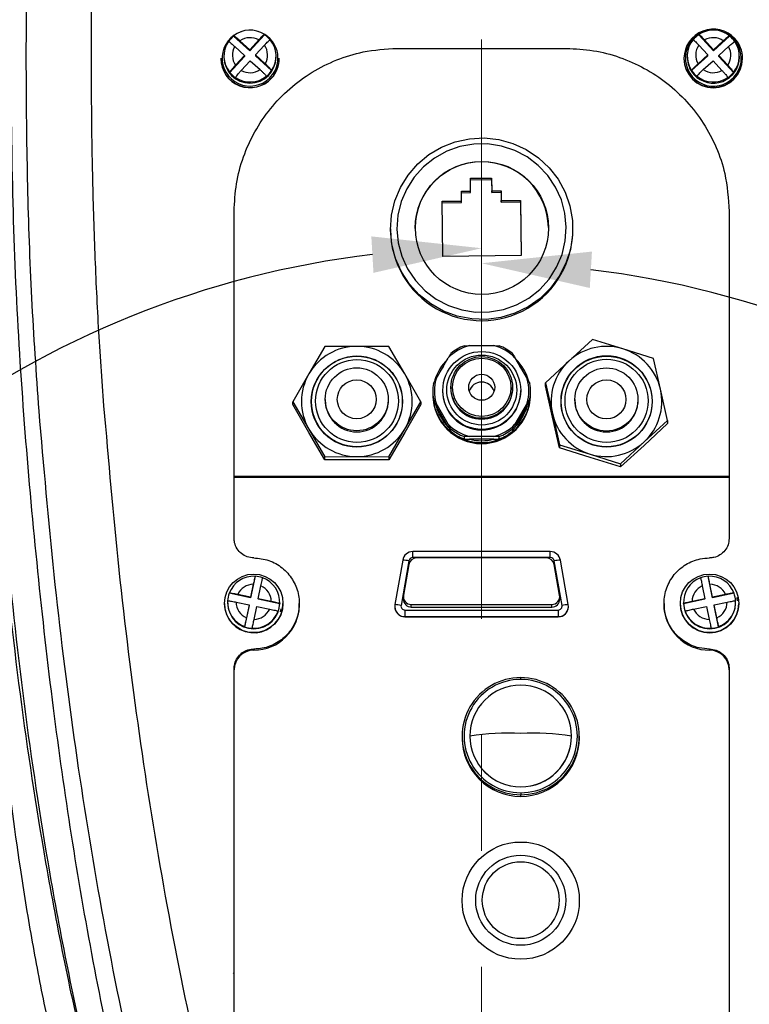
# Model space of a CAD drawing. Header units: millimetres. Extents: x 559 to 1365, y 424 to 1103.
# Tile 80 of 85: x 1155 to 1171, y 1011 to 1033. Entities that reach past the tile are written whole.
import ezdxf

# ---------------------------------------------------------------- set-up
doc = ezdxf.new("R2010")
doc.units = ezdxf.units.MM
for name, pattern in [('ACISOTGL', [3, 2, -1]), ('CENTERX2', [20.32, 12.7, -2.54, 2.54, -2.54]), ('HIDDEN', [1.905, 1.27, -0.635])]:
    doc.linetypes.add(name, pattern=pattern)
doc.layers.add('C1角度', color=7, linetype='Continuous')
doc.layers.add('虚线层', color=7, linetype='HIDDEN', lineweight=25)

msp = doc.modelspace()

# ---------------------------------------------------------------- linework, layer by layer
at = {"color": 7, "linetype": 'CENTERX2', "lineweight": 18}
msp.add_line((1164.7511, 1072.808), (1164.7511, 915.1091), dxfattribs=at)
at = {"color": 7, "linetype": 'Continuous', "lineweight": 25}
for p, q in [((1159.9891, 1032.2755), (1159.9891, 1032.2725)), ((1169.5131, 1032.2725), (1169.5131, 1032.2755)), ((1170.142, 1032.286), (1170.0139, 1032.3422)), ((1170.2844, 1032.1715), (1170.142, 1032.286)), ((1159.312, 1032.2431), (1159.312, 1032.2461)), ((1159.6653, 1031.9211), (1159.312, 1032.2431)), ((1159.6653, 1031.9435), (1159.4513, 1032.1386)), ((1159.9891, 1032.2725), (1159.6653, 1031.9211)), ((1159.8615, 1032.1564), (1159.6653, 1031.9435)), ((1169.8368, 1031.9211), (1169.5131, 1032.2725)), ((1169.8368, 1031.9435), (1169.6407, 1032.1564)), ((1170.1901, 1032.2431), (1169.8368, 1031.9211)), ((1170.0509, 1032.1386), (1169.8368, 1031.9435)), ((1170.1901, 1032.2461), (1170.1901, 1032.2431)), ((1159.3355, 1032.0129), (1159.5495, 1031.8178)), ((1159.6653, 1031.9211), (1159.6653, 1031.9435)), ((1159.7917, 1031.8283), (1159.9879, 1032.0412)), ((1162.894, 1031.9717), (1166.6081, 1031.9717)), ((1169.5143, 1032.0412), (1169.7104, 1031.8283)), ((1169.8368, 1031.9435), (1169.8368, 1031.9211)), ((1169.9526, 1031.8178), (1170.1667, 1032.0129)), ((1159.0278, 1031.7559), (1159.0278, 1031.7499)), ((1159.0992, 1031.8037), (1159.0992, 1031.7798)), ((1159.5495, 1031.7954), (1159.2258, 1031.444)), ((1159.5495, 1031.8178), (1159.3534, 1031.6049)), ((1159.4798, 1031.4897), (1159.6759, 1031.7026)), ((1159.5495, 1031.8178), (1159.5495, 1031.7954)), ((1159.6759, 1031.7026), (1159.89, 1031.5076)), ((1159.7917, 1031.8283), (1159.7917, 1031.8059)), ((1160.0058, 1031.6333), (1159.7917, 1031.8283)), ((1160.1451, 1031.484), (1159.7917, 1031.8059)), ((1160.242, 1031.7798), (1160.242, 1031.8037)), ((1160.3135, 1031.7499), (1160.3135, 1031.7559)), ((1169.1887, 1031.7559), (1169.1887, 1031.7499)), ((1169.2601, 1031.8037), (1169.2601, 1031.7798)), ((1169.7104, 1031.8059), (1169.3571, 1031.484)), ((1169.7104, 1031.8283), (1169.4963, 1031.6333)), ((1169.6122, 1031.5076), (1169.8262, 1031.7026)), ((1169.7104, 1031.8059), (1169.7104, 1031.8283)), ((1169.8262, 1031.7026), (1170.0224, 1031.4897)), ((1169.9526, 1031.7954), (1169.9526, 1031.8178)), ((1170.1488, 1031.6049), (1169.9526, 1031.8178)), ((1170.2764, 1031.444), (1169.9526, 1031.7954)), ((1170.4029, 1031.7798), (1170.4029, 1031.8037)), ((1170.4743, 1031.7499), (1170.4743, 1031.7559)), ((1159.2258, 1031.444), (1159.2258, 1031.447)), ((1160.1451, 1031.4869), (1160.1451, 1031.484)), ((1169.3571, 1031.484), (1169.3571, 1031.4869)), ((1170.2764, 1031.447), (1170.2764, 1031.444)), ((1159.3522, 1031.3318), (1159.3522, 1031.3288)), ((1160.0293, 1031.3583), (1160.0293, 1031.3612)), ((1169.4729, 1031.3612), (1169.4729, 1031.3583)), ((1170.15, 1031.3288), (1170.15, 1031.3318)), ((1163.8729, 1029.8073), (1164.1725, 1029.9242)), ((1164.1725, 1029.9242), (1164.4871, 1029.9919)), ((1164.4871, 1029.9919), (1164.8085, 1030.0085)), ((1164.8085, 1030.0085), (1165.1284, 1029.9736)), ((1165.1284, 1029.9736), (1165.4386, 1029.8881)), ((1163.5961, 1029.644), (1163.8729, 1029.8073)), ((1163.9855, 1029.7179), (1163.7175, 1029.5696)), ((1164.2744, 1029.8203), (1163.9855, 1029.7179)), ((1164.5763, 1029.874), (1164.2744, 1029.8203)), ((1164.883, 1029.8775), (1164.5763, 1029.874)), ((1165.1861, 1029.8308), (1164.883, 1029.8775)), ((1165.4773, 1029.735), (1165.1861, 1029.8308)), ((1165.4386, 1029.8881), (1165.7309, 1029.7542)), ((1165.7488, 1029.593), (1165.4773, 1029.735)), ((1165.7309, 1029.7542), (1165.9979, 1029.5754)), ((1163.3491, 1029.4388), (1163.5961, 1029.644)), ((1163.7175, 1029.5696), (1163.4776, 1029.3795)), ((1165.993, 1029.4084), (1165.7488, 1029.593)), ((1165.9979, 1029.5754), (1166.2326, 1029.3564)), ((1163.1385, 1029.1967), (1163.3491, 1029.4388)), ((1163.4776, 1029.3795), (1163.2725, 1029.1527)), ((1166.2033, 1029.1864), (1165.993, 1029.4084)), ((1166.2326, 1029.3564), (1166.4289, 1029.1027)), ((1162.9696, 1028.9242), (1163.1385, 1029.1967)), ((1163.2725, 1029.1527), (1163.1077, 1028.8955)), ((1164.5062, 1029.1261), (1164.9704, 1029.1314)), ((1164.5095, 1028.842), (1164.5062, 1029.1261)), ((1164.5065, 1029.0947), (1164.9704, 1029.1001)), ((1164.9704, 1029.1314), (1164.9737, 1028.8473)), ((1164.9704, 1029.1001), (1164.9704, 1029.1314)), ((1164.9704, 1029.1001), (1164.9737, 1028.8159)), ((1166.374, 1028.933), (1166.2033, 1029.1864)), ((1166.4289, 1029.1027), (1166.5818, 1028.821)), ((1162.8469, 1028.6283), (1162.9696, 1028.9242)), ((1163.1077, 1028.8955), (1162.9878, 1028.6147)), ((1164.3059, 1028.8396), (1164.5095, 1028.842)), ((1164.3084, 1028.6265), (1164.3059, 1028.8396)), ((1164.5095, 1028.8106), (1164.5095, 1028.842)), ((1164.9737, 1028.8473), (1165.1772, 1028.8496)), ((1164.9737, 1028.8159), (1164.9737, 1028.8473)), ((1165.1772, 1028.8496), (1165.1797, 1028.6366)), ((1165.1772, 1028.8183), (1165.1772, 1028.8496)), ((1166.5004, 1028.6551), (1166.374, 1028.933)), ((1162.7735, 1028.3167), (1162.8469, 1028.6283)), ((1162.9878, 1028.6147), (1162.9159, 1028.3182)), ((1163.887, 1028.6217), (1164.3084, 1028.6265)), ((1163.901, 1027.4142), (1163.887, 1028.6217)), ((1164.3063, 1028.8083), (1164.5095, 1028.8106)), ((1164.3084, 1028.5952), (1164.3084, 1028.6265)), ((1164.9737, 1028.8159), (1165.1772, 1028.8183)), ((1165.1772, 1028.8183), (1165.1797, 1028.6052)), ((1165.1797, 1028.6366), (1165.6011, 1028.6414)), ((1165.1797, 1028.6052), (1165.1797, 1028.6366)), ((1165.1797, 1028.6052), (1165.6011, 1028.61)), ((1165.6011, 1028.6414), (1165.6151, 1027.4339)), ((1165.6011, 1028.61), (1165.6011, 1028.6414)), ((1165.6011, 1028.61), (1165.6148, 1027.4339)), ((1166.5791, 1028.3603), (1166.5004, 1028.6551)), ((1166.5818, 1028.821), (1166.6872, 1028.5186)), ((1163.8874, 1028.5904), (1164.3084, 1028.5952)), ((1166.6872, 1028.5186), (1166.7425, 1028.2033)), ((1162.7513, 1027.9974), (1162.7735, 1028.3167)), ((1162.9159, 1028.3182), (1162.8941, 1028.0139)), ((1166.608, 1028.0566), (1166.5791, 1028.3603)), ((1166.7425, 1028.2033), (1166.7462, 1027.8832)), ((1162.7512, 1028.0203), (1162.7512, 1027.9964)), ((1162.7809, 1027.6786), (1162.7513, 1027.9974)), ((1162.8941, 1028.0139), (1162.923, 1027.7103)), ((1166.5862, 1027.7523), (1166.608, 1028.0566)), ((1166.751, 1027.9964), (1166.751, 1028.0203)), ((1166.5143, 1027.4558), (1166.5862, 1027.7523)), ((1166.7462, 1027.8832), (1166.6983, 1027.5667)), ((1162.8615, 1027.3688), (1162.7809, 1027.6786)), ((1162.923, 1027.7103), (1163.0017, 1027.4155)), ((1166.6983, 1027.5667), (1166.5999, 1027.2619)), ((1162.9911, 1027.0758), (1162.8615, 1027.3688)), ((1163.0017, 1027.4155), (1163.1282, 1027.1376)), ((1165.6151, 1027.4339), (1163.901, 1027.4142)), ((1166.3944, 1027.1751), (1166.5143, 1027.4558)), ((1163.1282, 1027.1376), (1163.2989, 1026.8841)), ((1166.2296, 1026.9178), (1166.3944, 1027.1751)), ((1166.5999, 1027.2619), (1166.4536, 1026.9768)), ((1163.1662, 1026.8072), (1162.9911, 1027.0758)), ((1163.2989, 1026.8841), (1163.5092, 1026.6621)), ((1166.0245, 1026.691), (1166.2296, 1026.9178)), ((1166.4536, 1026.9768), (1166.2632, 1026.7187)), ((1163.3824, 1026.5701), (1163.1662, 1026.8072)), ((1165.7847, 1026.5009), (1166.0245, 1026.691)), ((1166.2632, 1026.7187), (1166.0337, 1026.4943)), ((1163.6341, 1026.3705), (1163.3824, 1026.5701)), ((1163.5092, 1026.6621), (1163.7534, 1026.4776)), ((1163.7534, 1026.4776), (1164.0248, 1026.3355)), ((1165.5166, 1026.3526), (1165.7847, 1026.5009)), ((1166.0337, 1026.4943), (1165.771, 1026.3095)), ((1163.9147, 1026.2137), (1163.6341, 1026.3705)), ((1164.0248, 1026.3355), (1164.316, 1026.2398)), ((1164.316, 1026.2398), (1164.6191, 1026.1931)), ((1164.9258, 1026.1966), (1165.2277, 1026.2503)), ((1165.2277, 1026.2503), (1165.5166, 1026.3526)), ((1165.771, 1026.3095), (1165.4818, 1026.1689)), ((1164.2169, 1026.1037), (1163.9147, 1026.2137)), ((1164.533, 1026.0433), (1164.2169, 1026.1037)), ((1164.8547, 1026.0341), (1164.533, 1026.0433)), ((1164.6191, 1026.1931), (1164.9258, 1026.1966)), ((1165.1737, 1026.0763), (1164.8547, 1026.0341)), ((1165.4818, 1026.1689), (1165.1737, 1026.0763)), ((1167.1793, 1025.5889), (1166.6644, 1025.121)), ((1167.8487, 1025.3873), (1167.1793, 1025.5889)), ((1161.3126, 1025.4364), (1160.9621, 1024.8379)), ((1162.0136, 1025.4417), (1161.3126, 1025.4364)), ((1162.7146, 1025.4364), (1162.0136, 1025.4417)), ((1163.0652, 1024.8379), (1162.7146, 1025.4364)), ((1164.4814, 1025.4578), (1165.0207, 1025.4578)), ((1164.6236, 1025.4578), (1164.8091, 1025.4638)), ((1164.8091, 1025.4638), (1164.8786, 1025.4578)), ((1168.5182, 1025.1752), (1167.8487, 1025.3873)), ((1163.7503, 1024.7283), (1164.0199, 1025.1928)), ((1165.4822, 1025.1928), (1165.7519, 1024.7283)), ((1168.6729, 1024.5005), (1168.5182, 1025.1752)), ((1166.6644, 1025.121), (1166.1496, 1024.6425)), ((1160.9621, 1024.8379), (1160.6115, 1024.2289)), ((1163.4157, 1024.2289), (1163.0652, 1024.8379)), ((1164.0725, 1024.5417), (1164.0725, 1024.523)), ((1165.4296, 1024.523), (1165.4296, 1024.5417)), ((1166.1496, 1024.6425), (1166.3042, 1023.9678)), ((1166.1496, 1024.5784), (1166.1496, 1024.6425)), ((1166.3042, 1023.8931), (1166.1496, 1024.5784)), ((1163.6797, 1024.4596), (1163.6797, 1024.4073)), ((1163.6928, 1024.2936), (1163.6928, 1024.2414)), ((1163.894, 1024.4769), (1163.894, 1024.4633)), ((1165.6082, 1024.4633), (1165.6082, 1024.4769)), ((1165.8094, 1024.2414), (1165.8094, 1024.2936)), ((1165.8224, 1024.4073), (1165.8224, 1024.4596)), ((1168.8275, 1023.8152), (1168.6729, 1024.5005)), ((1160.6115, 1024.2289), (1160.9621, 1023.6303)), ((1160.6115, 1024.1647), (1160.6115, 1024.2289)), ((1160.9621, 1023.5557), (1160.6115, 1024.1647)), ((1161.3208, 1024.2812), (1161.3208, 1024.2588)), ((1162.7064, 1024.2588), (1162.7064, 1024.2812)), ((1163.0652, 1023.6303), (1163.4157, 1024.2289)), ((1163.4157, 1024.1647), (1163.0652, 1023.5557)), ((1163.4157, 1024.2289), (1163.4157, 1024.1647)), ((1164.0199, 1023.7339), (1163.7503, 1024.1983)), ((1164.0199, 1023.6741), (1163.7503, 1024.1386)), ((1165.7519, 1024.1983), (1165.4822, 1023.7339)), ((1165.7519, 1024.1386), (1165.4822, 1023.6741)), ((1166.7957, 1024.2812), (1166.7957, 1024.2588)), ((1168.1814, 1024.2588), (1168.1814, 1024.2812)), ((1166.3042, 1023.9678), (1166.4588, 1023.2825)), ((1166.4588, 1023.2183), (1166.3042, 1023.8931)), ((1168.3126, 1023.3473), (1168.8275, 1023.8152)), ((1168.8275, 1023.7511), (1168.3126, 1023.2726)), ((1168.8275, 1023.8152), (1168.8275, 1023.7511)), ((1160.9621, 1023.6303), (1161.3126, 1023.0213)), ((1161.3126, 1022.9572), (1160.9621, 1023.5557)), ((1162.7146, 1023.0213), (1163.0652, 1023.6303)), ((1163.0652, 1023.5557), (1162.7146, 1022.9572)), ((1164.0774, 1023.5788), (1164.0774, 1023.6311)), ((1164.3664, 1023.4651), (1164.3664, 1023.4129)), ((1165.0207, 1023.4688), (1164.4814, 1023.4688)), ((1165.1357, 1023.4129), (1165.1357, 1023.4651)), ((1165.4247, 1023.6311), (1165.4247, 1023.5788)), ((1165.0207, 1023.4091), (1164.4814, 1023.4091)), ((1166.4588, 1023.2825), (1167.1283, 1023.0809)), ((1166.4588, 1023.2825), (1166.4588, 1023.2183)), ((1167.1283, 1023.0063), (1166.4588, 1023.2183)), ((1167.7978, 1022.8688), (1168.3126, 1023.3473)), ((1168.3126, 1023.2726), (1167.7978, 1022.8047)), ((1161.3126, 1023.0213), (1162.0136, 1023.0266)), ((1161.3126, 1022.9572), (1161.3126, 1023.0213)), ((1162.0136, 1023.0266), (1162.7146, 1023.0213)), ((1162.7146, 1023.0213), (1162.7146, 1022.9572)), ((1167.1283, 1023.0809), (1167.7978, 1022.8688)), ((1167.7978, 1022.8047), (1167.1283, 1023.0063)), ((1162.0136, 1022.9519), (1161.3126, 1022.9572)), ((1162.7146, 1022.9572), (1162.0136, 1022.9519)), ((1167.7978, 1022.8688), (1167.7978, 1022.8047)), ((1170.1794, 1022.5878), (1159.3228, 1022.5878)), ((1170.1794, 1022.5674), (1159.3228, 1022.5674)), ((1166.2571, 1020.9431), (1163.2415, 1020.9431)), ((1163.0199, 1020.7573), (1162.8478, 1019.7826)), ((1163.1557, 1020.7406), (1162.9836, 1019.7659)), ((1163.1559, 1020.6606), (1163.0375, 1019.9903)), ((1166.2571, 1020.8125), (1163.2415, 1020.8125)), ((1166.1712, 1020.8044), (1163.3274, 1020.8044)), ((1166.4611, 1019.9903), (1166.3427, 1020.6606)), ((1166.515, 1019.7659), (1166.3429, 1020.7406)), ((1166.6508, 1019.7826), (1166.4787, 1020.7573)), ((1159.782, 1020.4026), (1159.6848, 1019.934)), ((1159.7437, 1020.2292), (1159.6848, 1019.9452)), ((1159.782, 1020.4041), (1159.782, 1020.4026)), ((1159.8526, 1019.9105), (1159.9115, 1020.1944)), ((1169.5906, 1020.1944), (1169.6495, 1019.9105)), ((1169.7201, 1020.4026), (1169.7201, 1020.4041)), ((1169.8174, 1019.934), (1169.7201, 1020.4026)), ((1169.8174, 1019.9452), (1169.7585, 1020.2292)), ((1159.2155, 1020.0311), (1159.2155, 1020.0326)), ((1159.6848, 1019.934), (1159.2155, 1020.0311)), ((1159.6848, 1019.9452), (1159.4005, 1020.0041)), ((1170.2866, 1020.0311), (1169.8174, 1019.934)), ((1170.1017, 1020.0041), (1169.8174, 1019.9452)), ((1170.2866, 1020.0326), (1170.2866, 1020.0311)), ((1159.1085, 1019.8104), (1159.1085, 1019.8074)), ((1159.1799, 1019.8343), (1159.1799, 1019.8224)), ((1159.3657, 1019.8364), (1159.65, 1019.7776)), ((1159.65, 1019.7664), (1159.5528, 1019.2978)), ((1159.65, 1019.7776), (1159.5911, 1019.4937)), ((1159.65, 1019.7776), (1159.65, 1019.7664)), ((1159.6848, 1019.934), (1159.6848, 1019.9452)), ((1159.8526, 1019.9105), (1159.8526, 1019.8993)), ((1160.1369, 1019.8517), (1159.8526, 1019.9105)), ((1160.3219, 1019.8022), (1159.8526, 1019.8993)), ((1160.3219, 1019.8037), (1160.3219, 1019.8022)), ((1160.3227, 1019.8224), (1160.3227, 1019.8343)), ((1160.3808, 1019.6772), (1160.3941, 1019.8074)), ((1160.3941, 1019.8074), (1160.3941, 1019.8104)), ((1160.7513, 1019.7817), (1160.7513, 1019.8067)), ((1163.0349, 1019.9601), (1163.0349, 1019.903)), ((1163.209, 1019.7862), (1166.2895, 1019.7862)), ((1163.209, 1019.7291), (1163.209, 1019.7862)), ((1166.2895, 1019.7291), (1166.2895, 1019.7862)), ((1166.4637, 1019.903), (1166.4637, 1019.9601)), ((1168.7509, 1019.8067), (1168.7509, 1019.7817)), ((1169.108, 1019.8104), (1169.108, 1019.8074)), ((1169.1794, 1019.8343), (1169.1794, 1019.8224)), ((1169.6495, 1019.8993), (1169.1802, 1019.8022)), ((1169.1802, 1019.8022), (1169.1802, 1019.8037)), ((1169.6495, 1019.9105), (1169.3652, 1019.8517)), ((1169.6495, 1019.8993), (1169.6495, 1019.9105)), ((1169.8174, 1019.9452), (1169.8174, 1019.934)), ((1169.8521, 1019.7776), (1170.1364, 1019.8364)), ((1169.8521, 1019.7664), (1169.8521, 1019.7776)), ((1169.911, 1019.4937), (1169.8521, 1019.7776)), ((1169.9494, 1019.2978), (1169.8521, 1019.7664)), ((1170.3222, 1019.8224), (1170.3222, 1019.8343)), ((1170.3936, 1019.8074), (1170.3936, 1019.8104)), ((1159.759, 1019.459), (1159.8179, 1019.7429)), ((1159.8179, 1019.7429), (1160.1022, 1019.6841)), ((1160.2871, 1019.6346), (1160.2871, 1019.6361)), ((1162.8444, 1019.7436), (1162.8444, 1019.7394)), ((1163.0694, 1019.6639), (1166.4292, 1019.6639)), ((1163.0694, 1019.6639), (1163.0694, 1019.5189)), ((1163.209, 1019.7291), (1166.2895, 1019.7291)), ((1166.4292, 1019.6639), (1166.4292, 1019.5189)), ((1166.6542, 1019.7394), (1166.6542, 1019.7436)), ((1169.215, 1019.6361), (1169.215, 1019.6346)), ((1169.4, 1019.6841), (1169.6843, 1019.7429)), ((1169.6843, 1019.7429), (1169.7432, 1019.459)), ((1163.0694, 1019.5189), (1166.4292, 1019.5189)), ((1163.0694, 1019.5148), (1163.0694, 1019.5189)), ((1163.0694, 1019.5148), (1166.4292, 1019.5148)), ((1166.4292, 1019.5148), (1166.4292, 1019.5189)), ((1159.5528, 1019.2978), (1159.5528, 1019.2993)), ((1159.7206, 1019.2645), (1159.7206, 1019.2631)), ((1169.7815, 1019.2631), (1169.7815, 1019.2645)), ((1169.9494, 1019.2993), (1169.9494, 1019.2978)), ((1159.7513, 1018.8083), (1159.7513, 1018.7831)), ((1169.7508, 1018.7831), (1169.7508, 1018.8083)), ((1159.3228, 1010.5068), (1159.3228, 1018.3804)), ((1170.1794, 1018.3804), (1170.1794, 1010.5068)), ((1165.6082, 1018.1423), (1165.6082, 1018.1829)), ((1164.3225, 1016.899), (1164.3225, 1016.8639)), ((1164.4939, 1016.9027), (1164.4939, 1016.9012)), ((1166.7224, 1016.9012), (1166.7224, 1016.9027)), ((1166.8938, 1016.8639), (1166.8938, 1016.899)), ((1165.6082, 1015.7885), (1165.6082, 1015.79)), ((1165.6082, 1015.6601), (1165.6082, 1015.6151)), ((1165.6082, 1015.58), (1165.6082, 1015.6151)), ((1159.3064, 1011.6938), (1159.3228, 1011.713))]:
    msp.add_line(p, q, dxfattribs=at)
at = {"color": 8, "linetype": 'Continuous', "lineweight": 25}
for p, q in [((1170.3796, 1032.0347), (1170.2844, 1032.1715)), ((1160.1003, 1031.3223), (1160.1235, 1031.3462)), ((1163.2415, 1020.8125), (1163.2415, 1020.9431)), ((1166.2571, 1020.8125), (1166.2571, 1020.9431)), ((1170.3628, 1019.865), (1170.3523, 1019.9364)), ((1160.3372, 1019.6276), (1160.3528, 1019.6875))]:
    msp.add_line(p, q, dxfattribs=at)
at = {"color": 7, "linetype": 'Continuous', "lineweight": 25}
for centre, radius in [((1164.7566, 1028.0361), 1.4587), ((1162.0128, 1024.2305), 0.9981), ((1162.0172, 1024.2353), 0.9964), ((1164.7543, 1024.4761), 0.8538), ((1164.7538, 1024.4853), 0.7667), ((1164.7537, 1024.5411), 0.676), ((1164.7537, 1024.5448), 0.6402), ((1167.4908, 1024.2399), 0.9978), ((1167.4922, 1024.2318), 0.9966), ((1167.4906, 1024.249), 0.9107), ((1162.0173, 1024.2446), 0.9086), ((1162.011, 1024.2818), 0.6902), ((1167.4869, 1024.2786), 0.6914), ((1164.7521, 1024.545), 0.2847), ((1162.0118, 1024.2807), 0.4268), ((1167.4884, 1024.2793), 0.4281), ((1159.752, 1019.8105), 0.6421), ((1169.7515, 1019.8101), 0.6422), ((1165.6079, 1013.295), 1.2851), ((1165.608, 1013.3039), 0.987), ((1165.608, 1013.3058), 0.8425)]:
    msp.add_circle(centre, radius, dxfattribs=at)
at = {"color": 7, "linetype": 'Continuous', "lineweight": 18}
for radius, start, end in [(123.0653, 318, 222), (114.28, 316.394071, 223.605929)]:
    msp.add_arc((1164.7511, 946.3451), radius, start, end, dxfattribs=at)
at = {"color": 7, "linetype": 'Continuous', "lineweight": 25}
for centre, radius, start, end in [((1159.6704, 1031.7579), 0.612, 107.31153, 314.62674), ((1159.6706, 1031.7981), 0.5738, 56.2951, 128.68246), ((1159.6745, 1031.759), 0.6099, 317.4051, 72.98519), ((1169.8318, 1031.7527), 0.6431, 42.56736, 179.71798), ((1169.8329, 1031.7573), 0.613, 107.43873, 26.90556), ((1169.8315, 1031.7981), 0.5738, 51.31754, 123.7049), ((1159.6651, 1031.8036), 0.5659, 145.96307, 219.06941), ((1159.6681, 1031.7988), 0.5694, 128.71476, 145.97658), ((1159.6706, 1031.8192), 0.3874, 60.49057, 124.487), ((1159.6725, 1031.7982), 0.5703, 39.03651, 56.28189), ((1159.6761, 1031.8037), 0.5659, 325.96307, 39.06941), ((1169.826, 1031.8037), 0.5659, 140.93059, 214.03693), ((1169.8296, 1031.7982), 0.5703, 123.71811, 140.96349), ((1169.8315, 1031.8192), 0.3874, 55.513, 119.50943), ((1169.834, 1031.7988), 0.5694, 34.02342, 51.28524), ((1169.837, 1031.8036), 0.5659, 320.93059, 34.03693), ((1169.8371, 1031.7557), 0.6373, 0.01898, 42.6916), ((1159.6668, 1031.8231), 0.3819, 150.19295, 214.83953), ((1159.6745, 1031.8231), 0.3819, 330.19295, 34.83953), ((1169.8277, 1031.8231), 0.3819, 145.16047, 209.80705), ((1169.8353, 1031.8231), 0.3819, 325.16047, 29.80705), ((1159.6708, 1031.7588), 0.643, 180.26159, 317.45308), ((1159.6709, 1031.7531), 0.6431, 180.28202, 317.43264), ((1159.6706, 1031.7821), 0.5714, 180.23496, 359.76504), ((1159.6762, 1031.7561), 0.6373, 317.3084, 359.98102), ((1159.6762, 1031.7501), 0.6373, 317.3084, 359.98102), ((1169.8315, 1031.7526), 0.6428, 180.24222, 359.75778), ((1169.8265, 1031.7799), 0.5664, 180.01762, 222.69296), ((1169.8314, 1031.7822), 0.5715, 222.53171, 359.75363), ((1159.6687, 1031.8032), 0.5703, 219.03651, 236.28189), ((1159.6706, 1031.8269), 0.3874, 240.49057, 304.487), ((1159.6731, 1031.8026), 0.5694, 308.71476, 325.97658), ((1169.829, 1031.8026), 0.5694, 214.02342, 231.28524), ((1169.8315, 1031.8269), 0.3874, 235.513, 299.50943), ((1169.8334, 1031.8032), 0.5703, 303.71811, 320.96349), ((1159.6706, 1031.8092), 0.5738, 236.2951, 308.68246), ((1169.8315, 1031.8092), 0.5738, 231.31754, 303.7049), ((1164.7511, 1028.0216), 1.4643, 0.90065, 179.75751), ((1164.751, 1028.0046), 1.9999, 180.23458, 0.42358), ((1162.0124, 1024.2263), 1.2154, 89.94099, 149.78681), ((1162.0149, 1024.2263), 1.2154, 30.21319, 90.05901), ((1164.7497, 1024.4561), 1.037, 104.99446, 134.73335), ((1164.7496, 1024.452), 1.0728, 110.9279, 128.79991), ((1164.7524, 1024.4561), 1.037, 45.26665, 75.00554), ((1164.7525, 1024.452), 1.0728, 51.20009, 69.0721), ((1167.4886, 1024.2228), 1.219, 72.81393, 132.53669), ((1167.4931, 1024.2306), 1.2102, 12.88804, 72.9115), ((1164.7439, 1024.3983), 1.0645, 134.21399, 163.0857), ((1164.7584, 1024.3984), 1.0643, 14.73547, 45.78757), ((1164.7437, 1024.4022), 1.0286, 143.84144, 155.88561), ((1164.7584, 1024.4022), 1.0286, 24.11439, 36.15856), ((1167.4779, 1024.234), 1.2035, 132.52666, 192.78032), ((1162.0014, 1024.2341), 1.202, 149.84587, 210.15413), ((1162.0258, 1024.2341), 1.202, 329.84587, 30.15413), ((1164.74, 1024.4633), 1.0246, 165.00945, 194.99055), ((1164.7622, 1024.4633), 1.0246, 345.00945, 14.99055), ((1164.7394, 1024.4596), 1.0598, 170.99042, 189.00958), ((1164.7511, 1024.526), 0.6785, 180.24755, 359.75245), ((1164.7511, 1024.372), 0.2861, 17.82963, 162.17037), ((1164.7627, 1024.4596), 1.0598, 350.99042, 9.00958), ((1164.7395, 1024.4073), 1.0598, 180.00024, 189.00944), ((1164.7511, 1024.3819), 1.0714, 180.23758, 359.76242), ((1164.7507, 1024.4049), 1.0718, 191.58756, 359.73229), ((1164.7511, 1024.4669), 0.8571, 180.23654, 359.76346), ((1164.7626, 1024.4073), 1.0598, 350.99056, 359.99976), ((1167.4991, 1024.2342), 1.2035, 312.52666, 12.78032), ((1162.0136, 1024.2618), 0.6928, 180.24755, 359.75245), ((1164.7439, 1024.4049), 1.0287, 195.00566, 225.26728), ((1164.7582, 1024.4049), 1.0287, 314.73272, 344.99434), ((1167.4885, 1024.2615), 0.6928, 180.22537, 359.77463), ((1167.4839, 1024.2377), 1.2102, 192.88804, 252.9115), ((1164.7497, 1024.4705), 1.037, 225.26665, 255.00554), ((1164.7524, 1024.4705), 1.037, 284.99446, 314.73335), ((1162.0124, 1024.2419), 1.2154, 210.21319, 270.05901), ((1162.0149, 1024.2419), 1.2154, 269.94099, 329.78681), ((1164.7496, 1024.4672), 1.0728, 231.20009, 249.0721), ((1164.7496, 1024.4149), 1.0728, 231.20009, 249.0721), ((1164.7525, 1024.4672), 1.0728, 290.9279, 308.79991), ((1164.7525, 1024.4149), 1.0728, 290.9279, 308.79991), ((1164.7511, 1024.4147), 1.0411, 254.99107, 285.00893), ((1167.4885, 1024.2455), 1.219, 252.81393, 312.53669), ((1163.2413, 1020.7181), 0.2249, 89.96976, 169.95287), ((1166.2573, 1020.7181), 0.2249, 10.04713, 90.03024), ((1163.0086, 1020.1046), 0.6528, 76.97609, 89.00614), ((1163.2414, 1020.7254), 0.087, 89.96976, 169.95287), ((1163.3273, 1020.6303), 0.1741, 89.96976, 169.95287), ((1166.1713, 1020.6303), 0.1741, 10.04713, 90.03024), ((1166.2572, 1020.7254), 0.087, 10.04713, 90.03024), ((1166.49, 1020.1046), 0.6528, 90.99386, 103.02391), ((1159.7511, 1019.8336), 0.5714, 86.90334, 159.61366), ((1159.7512, 1019.8435), 0.3857, 91.11429, 155.40271), ((1159.7513, 1019.8314), 0.5721, 69.69401, 86.92628), ((1159.7519, 1019.8439), 0.3852, 1.15403, 65.50719), ((1159.7521, 1019.8342), 0.5706, 356.93966, 69.72156), ((1169.75, 1019.8342), 0.5706, 110.27844, 183.06034), ((1169.7503, 1019.8439), 0.3852, 114.49281, 178.84597), ((1169.7508, 1019.8314), 0.5721, 93.07372, 110.30599), ((1169.751, 1019.8336), 0.5714, 20.38634, 93.09666), ((1169.751, 1019.8435), 0.3857, 24.59729, 88.88571), ((1159.7499, 1019.8328), 0.5699, 159.6412, 176.91665), ((1163.2089, 1019.9602), 0.174, 170.02892, 270.04847), ((1166.2897, 1019.9602), 0.174, 269.95153, 9.97108), ((1169.7523, 1019.8328), 0.5699, 3.08335, 20.3588), ((1159.7514, 1019.8082), 0.6429, 180.06734, 348.24313), ((1159.7505, 1019.8345), 0.5706, 176.93966, 249.72156), ((1159.7513, 1019.823), 0.5714, 180.05884, 359.94116), ((1159.7508, 1019.8442), 0.3852, 181.15403, 245.50719), ((1159.7519, 1019.7825), 0.9994, 269.96655, 359.95488), ((1159.7528, 1019.8329), 0.5699, 339.6412, 356.91665), ((1163.0692, 1019.7437), 0.2247, 170.02892, 270.04847), ((1162.8365, 1019.1299), 0.6528, 76.97609, 89.00614), ((1163.0693, 1019.7509), 0.087, 170.02892, 270.04847), ((1163.2089, 1019.9031), 0.174, 180.03477, 270.0438), ((1166.2897, 1019.9031), 0.174, 269.9562, 359.96523), ((1166.4294, 1019.7437), 0.2247, 269.95153, 9.97108), ((1166.4293, 1019.7509), 0.087, 269.95153, 9.97108), ((1166.6621, 1019.1299), 0.6528, 90.99386, 103.02391), ((1169.75, 1019.7823), 0.9992, 180.0335, 270.04507), ((1169.7508, 1019.8081), 0.6428, 180.06038, 359.93962), ((1169.7508, 1019.823), 0.5714, 180.05836, 359.94164), ((1169.7494, 1019.8329), 0.5699, 183.08335, 200.3588), ((1169.7514, 1019.8442), 0.3852, 294.49281, 358.84597), ((1169.7516, 1019.8345), 0.5706, 290.27844, 3.06034), ((1169.7514, 1019.8118), 0.6136, 4.9737, 11.71559), ((1159.7515, 1019.8351), 0.5714, 266.90334, 339.61366), ((1159.7515, 1019.8446), 0.3857, 271.11429, 335.40271), ((1159.7519, 1019.8122), 0.6137, 342.4987, 348.27429), ((1163.0692, 1019.7395), 0.2248, 180.03477, 270.0438), ((1166.4294, 1019.7395), 0.2248, 269.9562, 359.96523), ((1169.7506, 1019.8351), 0.5714, 200.38634, 273.09666), ((1169.7507, 1019.8446), 0.3857, 204.59729, 268.88571), ((1159.7513, 1019.8343), 0.5721, 249.69401, 266.92628), ((1169.7508, 1019.8343), 0.5721, 273.07372, 290.30599), ((1159.751, 1018.3549), 0.4283, 89.96074, 179.96069), ((1169.7511, 1018.3549), 0.4283, 0.03931, 90.03926), ((1165.6068, 1016.899), 1.2839, 89.93909, 270.06091), ((1165.6069, 1016.9012), 1.2411, 89.93909, 270.06091), ((1165.6095, 1016.899), 1.2839, 269.93909, 90.06091), ((1165.6095, 1016.9012), 1.2411, 269.93909, 90.06091), ((1165.6082, 1016.9027), 1.1142, 0, 180), ((1165.3304, 1011.5948), 5.3734, 87.0366, 98.95519), ((1165.886, 1011.5948), 5.3734, 81.04481, 92.9634), ((1165.6072, 1016.8647), 1.2847, 180.03657, 270.042), ((1165.6074, 1016.9035), 1.1135, 180.03931, 270.03926), ((1165.6075, 1016.9021), 1.1136, 180.04512, 270.03345), ((1165.6089, 1016.9035), 1.1135, 269.96074, 359.96069), ((1165.609, 1016.9019), 1.1134, 269.95493, 359.9665), ((1165.6091, 1016.8647), 1.2847, 269.958, 359.96343)]:
    msp.add_arc(centre, radius, start, end, dxfattribs=at)
at = {"color": 8, "linetype": 'Continuous', "lineweight": 25}
msp.add_arc((1169.8315, 1031.7586), 0.6428, 180.24222, 359.75778, dxfattribs=at)
at = {"color": 7, "linetype": 'Continuous', "lineweight": 25}
for points, knots in [([(1156.6053, 1057.2073), (1156.4114, 1055.7035), (1156.0237, 1052.6972), (1155.563, 1048.1163), (1155.246, 1044.2435), (1155.0433, 1041.0978), (1154.9182, 1038.6987), (1154.8248, 1036.2859), (1154.7672, 1033.8593), (1154.7499, 1031.4189), (1154.7818, 1028.9651), (1154.8639, 1026.4996), (1154.9795, 1024.8495), (1155.0373, 1024.0246)], [0, 0, 0, 0, 0.1413526, 0.2825873, 0.4237026, 0.4958504, 0.567967, 0.6400525, 0.7121065, 0.784129, 0.8561194, 0.9280769, 1, 1, 1, 1]), ([(1158.0283, 1057.2336), (1157.9331, 1056.5107), (1157.7355, 1055.0099), (1157.473, 1052.7562), (1157.2264, 1050.4515), (1157.006, 1048.1698), (1156.8061, 1045.8581), (1156.6352, 1043.6082), (1156.4914, 1041.4079), (1156.3741, 1039.2541), (1156.282, 1037.0966), (1156.2171, 1034.9149), (1156.1858, 1032.8821), (1156.1844, 1031.0129), (1156.2068, 1029.3002), (1156.2567, 1027.5941), (1156.3354, 1025.8649), (1156.4192, 1024.7148), (1156.4612, 1024.1381)], [0, 0, 0, 0, 0.0681074, 0.1413815, 0.2106291, 0.2823891, 0.3523582, 0.423236, 0.4881965, 0.5525746, 0.6182162, 0.6824932, 0.7480085, 0.7993416, 0.8482542, 0.8993074, 0.9495084, 1, 1, 1, 1]), ([(1154.4036, 1046.8507), (1154.2979, 1045.4376), (1154.082, 1042.554), (1153.8512, 1038.195), (1153.6972, 1033.7779), (1153.643, 1029.3628), (1153.6973, 1025.5028), (1153.8309, 1022.2003), (1154.008, 1019.4558), (1154.2616, 1016.725), (1154.5588, 1014.4), (1154.8698, 1012.4792), (1155.1641, 1010.9558), (1155.4585, 1009.6233), (1155.6854, 1008.8073), (1155.7741, 1008.4886)], [0, 0, 0, 0, 0.1102861, 0.2250417, 0.3397011, 0.4542464, 0.5686587, 0.6400949, 0.7114665, 0.782675, 0.8535091, 0.8938427, 0.9340893, 0.974261, 1, 1, 1, 1]), ([(1154.4275, 1032.9398), (1154.4275, 1031.8808), (1154.4274, 1029.7869), (1154.5215, 1026.6528), (1154.7203, 1023.5679), (1154.9999, 1020.525), (1155.3315, 1017.581), (1155.7346, 1014.7298), (1156.2109, 1011.9643), (1156.8174, 1009.0499), (1157.5737, 1005.9807), (1158.2323, 1003.8557), (1158.5631, 1002.7884)], [0, 0, 0, 0, 0.1052926, 0.2081944, 0.3092619, 0.4089719, 0.5077321, 0.5993841, 0.6908261, 0.7823407, 0.8906775, 1, 1, 1, 1]), ([(1158.4471, 1002.7709), (1158.4471, 1002.7709), (1158.4285, 1002.8109), (1158.3314, 1003.0211), (1157.933, 1003.9146), (1157.329, 1005.4804), (1156.6509, 1007.6082), (1156.0793, 1009.7635), (1155.5971, 1011.9405), (1155.094, 1014.6246), (1154.6044, 1017.8427), (1154.1993, 1021.5993), (1153.9745, 1025.3649), (1153.8851, 1029.1064), (1153.9051, 1031.573), (1153.915, 1032.8063)], [0, 0, 0, 0, 0.0000003, 0.0043204, 0.0226455, 0.0956876, 0.1683229, 0.2410333, 0.3137891, 0.3864862, 0.5083227, 0.6324938, 0.7566698, 0.878338, 1, 1, 1, 1]), ([(1153.9756, 1032.8421), (1153.9662, 1031.6072), (1153.9474, 1029.1375), (1154.037, 1025.3921), (1154.2616, 1021.6237), (1154.6573, 1017.8634), (1155.1346, 1014.6409), (1155.6276, 1011.9534), (1156.1012, 1009.7735), (1156.6647, 1007.6152), (1157.3351, 1005.4843), (1157.9351, 1003.916), (1158.3326, 1003.0191), (1158.4341, 1002.7998), (1158.4566, 1002.751), (1158.4594, 1002.7449), (1158.4594, 1002.7449)], [0, 0, 0, 0, 0.1216668, 0.24334207, 0.36737185, 0.49139757, 0.6130898, 0.68568434, 0.75833855, 0.83094624, 0.90347728, 0.97642896, 0.9947355, 0.99932836, 0.99999972, 1, 1, 1, 1]), ([(1159.9891, 1032.2755), (1159.9877, 1032.2762), (1159.9849, 1032.2775), (1159.9635, 1032.2599), (1159.9318, 1032.23), (1159.8958, 1032.1933), (1159.8716, 1032.1673), (1159.8615, 1032.1564)], [0, 0, 0, 0, 0.2107913, 0.4215548, 0.6331395, 0.8470168, 1, 1, 1, 1]), ([(1169.6407, 1032.1564), (1169.6261, 1032.172), (1169.5969, 1032.2032), (1169.5582, 1032.2418), (1169.5295, 1032.2679), (1169.515, 1032.2782), (1169.5136, 1032.2762), (1169.5131, 1032.2755)], [0, 0, 0, 0, 0.2198469, 0.4398429, 0.6562811, 0.8693721, 1, 1, 1, 1]), ([(1159.1962, 1032.1204), (1159.1977, 1032.1211), (1159.2007, 1032.1227), (1159.2241, 1032.1072), (1159.2587, 1032.08), (1159.298, 1032.0467), (1159.3244, 1032.0228), (1159.3355, 1032.0129)], [0, 0, 0, 0, 0.2107913, 0.4215548, 0.6331395, 0.8470168, 1, 1, 1, 1]), ([(1159.4513, 1032.1386), (1159.4354, 1032.1528), (1159.4035, 1032.1814), (1159.3613, 1032.2164), (1159.33, 1032.24), (1159.3141, 1032.249), (1159.3126, 1032.2469), (1159.312, 1032.2461)], [0, 0, 0, 0, 0.2198469, 0.4398429, 0.6562811, 0.8693721, 1, 1, 1, 1]), ([(1159.9879, 1032.0412), (1160.0024, 1032.0568), (1160.0316, 1032.088), (1160.0703, 1032.1266), (1160.099, 1032.1527), (1160.1135, 1032.163), (1160.1149, 1032.1611), (1160.1155, 1032.1603)], [0, 0, 0, 0, 0.2198469, 0.4398429, 0.6562811, 0.8693721, 1, 1, 1, 1]), ([(1169.3867, 1032.1603), (1169.388, 1032.161), (1169.3908, 1032.1623), (1169.4123, 1032.1448), (1169.4439, 1032.1148), (1169.4799, 1032.0782), (1169.5042, 1032.0521), (1169.5143, 1032.0412)], [0, 0, 0, 0, 0.2107913, 0.4215548, 0.6331395, 0.8470168, 1, 1, 1, 1]), ([(1170.1901, 1032.2461), (1170.1886, 1032.2468), (1170.1856, 1032.2484), (1170.1622, 1032.2328), (1170.1276, 1032.2057), (1170.0884, 1032.1724), (1170.0619, 1032.1485), (1170.0509, 1032.1386)], [0, 0, 0, 0, 0.2107913, 0.4215548, 0.6331395, 0.8470168, 1, 1, 1, 1]), ([(1170.1667, 1032.0129), (1170.1826, 1032.0271), (1170.2144, 1032.0557), (1170.2566, 1032.0908), (1170.288, 1032.1143), (1170.3038, 1032.1233), (1170.3054, 1032.1212), (1170.3059, 1032.1204)], [0, 0, 0, 0, 0.2198469, 0.4398429, 0.6562811, 0.8693721, 1, 1, 1, 1]), ([(1159.3228, 1028.4004), (1159.333, 1028.6032), (1159.3534, 1029.0087), (1159.5126, 1029.5993), (1159.764, 1030.1547), (1160.1064, 1030.6607), (1160.5312, 1031.1003), (1161.0222, 1031.4628), (1161.5674, 1031.7324), (1162.1935, 1031.93), (1162.6449, 1031.9568), (1162.894, 1031.9717)], [0, 0, 0, 0, 0.1088664, 0.2177346, 0.3266065, 0.4354744, 0.5441639, 0.6528456, 0.7602564, 0.8676611, 1, 1, 1, 1]), ([(1166.6081, 1031.9717), (1166.8066, 1031.9619), (1167.2036, 1031.9423), (1167.7823, 1031.7898), (1168.3269, 1031.5491), (1168.8253, 1031.2214), (1169.2612, 1030.8146), (1169.6277, 1030.3396), (1169.9069, 1029.8074), (1170.129, 1029.16), (1170.1609, 1028.6796), (1170.1794, 1028.4004)], [0, 0, 0, 0, 0.1055409, 0.2110844, 0.3165885, 0.4220995, 0.5283784, 0.6346637, 0.742485, 0.8503084, 1, 1, 1, 1]), ([(1160.1451, 1031.4869), (1160.1436, 1031.4905), (1160.1405, 1031.4975), (1160.1171, 1031.5247), (1160.0825, 1031.5605), (1160.0433, 1031.5987), (1160.0168, 1031.6231), (1160.0058, 1031.6333)], [0, 0, 0, 0, 0.2107913, 0.4215548, 0.6331395, 0.8470168, 1, 1, 1, 1]), ([(1169.4963, 1031.6333), (1169.4804, 1031.6185), (1169.4486, 1031.5891), (1169.4064, 1031.5472), (1169.3751, 1031.5136), (1169.3592, 1031.4937), (1169.3577, 1031.4888), (1169.3571, 1031.4869)], [0, 0, 0, 0, 0.2198469, 0.4398429, 0.6562811, 0.8693721, 1, 1, 1, 1]), ([(1159.3534, 1031.6049), (1159.3388, 1031.5889), (1159.3097, 1031.5568), (1159.271, 1031.5113), (1159.2423, 1031.4751), (1159.2277, 1031.454), (1159.2263, 1031.4489), (1159.2258, 1031.447)], [0, 0, 0, 0, 0.2198469, 0.4398429, 0.6562811, 0.8693721, 1, 1, 1, 1]), ([(1159.3522, 1031.3318), (1159.3536, 1031.3355), (1159.3563, 1031.3428), (1159.3778, 1031.3719), (1159.4094, 1031.4106), (1159.4454, 1031.4521), (1159.4697, 1031.4786), (1159.4798, 1031.4897)], [0, 0, 0, 0, 0.2107913, 0.4215548, 0.6331395, 0.8470168, 1, 1, 1, 1]), ([(1159.89, 1031.5076), (1159.9059, 1031.4928), (1159.9377, 1031.4634), (1159.98, 1031.4215), (1160.0113, 1031.3879), (1160.0271, 1031.368), (1160.0287, 1031.3631), (1160.0293, 1031.3612)], [0, 0, 0, 0, 0.2198469, 0.4398429, 0.6562811, 0.8693721, 1, 1, 1, 1]), ([(1169.4729, 1031.3612), (1169.4744, 1031.3648), (1169.4774, 1031.3718), (1169.5008, 1031.399), (1169.5354, 1031.4348), (1169.5746, 1031.473), (1169.6011, 1031.4974), (1169.6122, 1031.5076)], [0, 0, 0, 0, 0.2107913, 0.4215548, 0.6331395, 0.8470168, 1, 1, 1, 1]), ([(1170.0224, 1031.4897), (1170.0369, 1031.4737), (1170.0661, 1031.4416), (1170.1048, 1031.3962), (1170.1335, 1031.36), (1170.148, 1031.3388), (1170.1494, 1031.3337), (1170.15, 1031.3318)], [0, 0, 0, 0, 0.2198469, 0.4398429, 0.6562811, 0.8693721, 1, 1, 1, 1]), ([(1170.2764, 1031.447), (1170.275, 1031.4506), (1170.2722, 1031.458), (1170.2508, 1031.487), (1170.2191, 1031.5258), (1170.1831, 1031.5672), (1170.1589, 1031.5938), (1170.1488, 1031.6049)], [0, 0, 0, 0, 0.2107913, 0.4215548, 0.6331395, 0.8470168, 1, 1, 1, 1]), ([(1159.3228, 1021.2334), (1159.3228, 1021.8316), (1159.3228, 1023.0281), (1159.3228, 1024.8232), (1159.3228, 1026.6155), (1159.3228, 1027.8054), (1159.3228, 1028.4004)], [0, 0, 0, 0, 0.2498235, 0.4996321, 0.7498089, 1, 1, 1, 1]), ([(1170.1794, 1028.4004), (1170.1794, 1027.8066), (1170.1794, 1026.6191), (1170.1794, 1024.8281), (1170.1794, 1023.0318), (1170.1794, 1021.8329), (1170.1794, 1021.2334)], [0, 0, 0, 0, 0.2496753, 0.4993366, 0.7496607, 1, 1, 1, 1]), ([(1164.3664, 1025.4541), (1164.3877, 1025.4548), (1164.4257, 1025.4562), (1164.4644, 1025.4573), (1164.4814, 1025.4578)], [0, 0, 0, 0, 0.5613045, 1, 1, 1, 1]), ([(1165.0207, 1025.4578), (1165.0423, 1025.4572), (1165.0811, 1025.4561), (1165.119, 1025.4547), (1165.1357, 1025.4541)], [0, 0, 0, 0, 0.5586909, 1, 1, 1, 1]), ([(1164.0199, 1025.1928), (1164.0307, 1025.2108), (1164.0501, 1025.243), (1164.069, 1025.2743), (1164.0774, 1025.2881)], [0, 0, 0, 0, 0.5586909, 1, 1, 1, 1]), ([(1165.4247, 1025.2881), (1165.4354, 1025.2705), (1165.4544, 1025.2392), (1165.4737, 1025.2069), (1165.4822, 1025.1928)], [0, 0, 0, 0, 0.5613045, 1, 1, 1, 1]), ([(1163.6928, 1024.6255), (1163.7034, 1024.6447), (1163.7224, 1024.6787), (1163.7418, 1024.7132), (1163.7503, 1024.7283)], [0, 0, 0, 0, 0.5613045, 1, 1, 1, 1]), ([(1165.7519, 1024.7283), (1165.7627, 1024.7091), (1165.782, 1024.6746), (1165.801, 1024.6406), (1165.8094, 1024.6255)], [0, 0, 0, 0, 0.5586909, 1, 1, 1, 1]), ([(1163.7503, 1024.1983), (1163.7395, 1024.2163), (1163.7201, 1024.2486), (1163.7011, 1024.2798), (1163.6928, 1024.2936)], [0, 0, 0, 0, 0.5586909, 1, 1, 1, 1]), ([(1165.8094, 1024.2936), (1165.7987, 1024.2761), (1165.7797, 1024.2447), (1165.7604, 1024.2125), (1165.7519, 1024.1983)], [0, 0, 0, 0, 0.5613045, 1, 1, 1, 1]), ([(1156.4612, 1024.1381), (1156.5654, 1022.9395), (1156.7737, 1020.5416), (1157.2175, 1016.9563), (1157.7892, 1013.3863), (1158.5065, 1009.8392), (1159.3402, 1006.3151), (1159.9153, 1003.9693), (1160.2029, 1002.7959)], [0, 0, 0, 0, 0.1664094, 0.332919, 0.4995292, 0.6662439, 0.8330683, 1, 1, 1, 1]), ([(1163.6928, 1024.2414), (1163.7034, 1024.2222), (1163.7224, 1024.1882), (1163.7418, 1024.1537), (1163.7503, 1024.1386)], [0, 0, 0, 0, 0.5613045, 1, 1, 1, 1]), ([(1165.7519, 1024.1386), (1165.7627, 1024.1578), (1165.782, 1024.1923), (1165.801, 1024.2263), (1165.8094, 1024.2414)], [0, 0, 0, 0, 0.5586909, 1, 1, 1, 1]), ([(1173.0409, 1024.1381), (1172.9368, 1022.9395), (1172.7285, 1020.5416), (1172.2847, 1016.9563), (1171.7129, 1013.3863), (1170.9956, 1009.8392), (1170.162, 1006.3151), (1169.5869, 1003.9693), (1169.2992, 1002.7959)], [0, 0, 0, 0, 0.1664094, 0.332919, 0.4995292, 0.6662439, 0.8330683, 1, 1, 1, 1]), ([(1155.0373, 1024.0246), (1155.141, 1022.8291), (1155.3485, 1020.4388), (1155.7883, 1016.8666), (1156.3517, 1013.3133), (1157.0562, 1009.7864), (1157.8764, 1006.2864), (1158.4475, 1003.9592), (1158.7329, 1002.7959)], [0, 0, 0, 0, 0.1669211, 0.3337427, 0.5004555, 0.6670685, 0.8335827, 1, 1, 1, 1]), ([(1164.0774, 1023.6311), (1164.0668, 1023.6502), (1164.0478, 1023.6843), (1164.0284, 1023.7187), (1164.0199, 1023.7339)], [0, 0, 0, 0, 0.5613045, 1, 1, 1, 1]), ([(1164.0199, 1023.6741), (1164.0307, 1023.6561), (1164.0501, 1023.6239), (1164.069, 1023.5926), (1164.0774, 1023.5788)], [0, 0, 0, 0, 0.5586909, 1, 1, 1, 1]), ([(1165.4822, 1023.7339), (1165.4714, 1023.7146), (1165.4521, 1023.6801), (1165.4331, 1023.6461), (1165.4247, 1023.6311)], [0, 0, 0, 0, 0.5586909, 1, 1, 1, 1]), ([(1165.4247, 1023.5788), (1165.4354, 1023.5964), (1165.4544, 1023.6277), (1165.4737, 1023.66), (1165.4822, 1023.6741)], [0, 0, 0, 0, 0.5613045, 1, 1, 1, 1]), ([(1164.4814, 1023.4688), (1164.4598, 1023.4682), (1164.4211, 1023.4671), (1164.3832, 1023.4657), (1164.3664, 1023.4651)], [0, 0, 0, 0, 0.55869094, 1, 1, 1, 1]), ([(1165.1357, 1023.4651), (1165.1144, 1023.4659), (1165.0764, 1023.4673), (1165.0377, 1023.4684), (1165.0207, 1023.4688)], [0, 0, 0, 0, 0.5613045, 1, 1, 1, 1]), ([(1164.3664, 1023.4129), (1164.3877, 1023.4121), (1164.4257, 1023.4107), (1164.4644, 1023.4096), (1164.4814, 1023.4091)], [0, 0, 0, 0, 0.5613045, 1, 1, 1, 1]), ([(1165.0207, 1023.4091), (1165.0423, 1023.4097), (1165.0811, 1023.4109), (1165.119, 1023.4122), (1165.1357, 1023.4129)], [0, 0, 0, 0, 0.5586909, 1, 1, 1, 1]), ([(1159.7513, 1020.8054), (1159.7031, 1020.8102), (1159.6068, 1020.8196), (1159.4784, 1020.8934), (1159.3814, 1021.002), (1159.3301, 1021.1224), (1159.3248, 1021.2019), (1159.3228, 1021.2334)], [0, 0, 0, 0, 0.2146943, 0.4293887, 0.6440826, 0.8587759, 1, 1, 1, 1]), ([(1170.1794, 1021.2334), (1170.1746, 1021.1853), (1170.1652, 1021.0891), (1170.0913, 1020.9608), (1169.9825, 1020.864), (1169.862, 1020.8127), (1169.7824, 1020.8075), (1169.7508, 1020.8054)], [0, 0, 0, 0, 0.2146931, 0.4293863, 0.6440793, 0.8587728, 1, 1, 1, 1]), ([(1159.7513, 1020.8054), (1159.8638, 1020.7944), (1160.0886, 1020.7723), (1160.3879, 1020.6001), (1160.6155, 1020.3466), (1160.7456, 1020.03), (1160.7636, 1019.6889), (1160.6675, 1019.361), (1160.468, 1019.0831), (1160.188, 1018.8878), (1159.9334, 1018.8142), (1159.7864, 1018.8094), (1159.7513, 1018.8083)], [0, 0, 0, 0, 0.10737262, 0.21474525, 0.32211778, 0.42949019, 0.53686247, 0.64423461, 0.75160665, 0.85897875, 0.96635117, 1, 1, 1, 1]), ([(1169.7508, 1018.8083), (1169.6735, 1018.8136), (1169.4841, 1018.8266), (1169.2013, 1018.9508), (1168.9482, 1019.1793), (1168.7856, 1019.4803), (1168.7318, 1019.8177), (1168.7929, 1020.1539), (1168.962, 1020.4513), (1169.2199, 1020.6745), (1169.4985, 1020.7896), (1169.6807, 1020.801), (1169.7508, 1020.8054)], [0, 0, 0, 0, 0.0740356, 0.1813836, 0.2887311, 0.396078, 0.5034248, 0.6107716, 0.7181185, 0.8254655, 0.9328126, 1, 1, 1, 1]), ([(1159.782, 1020.4041), (1159.7816, 1020.4032), (1159.7808, 1020.4014), (1159.7743, 1020.3732), (1159.7648, 1020.3296), (1159.754, 1020.2787), (1159.7467, 1020.2437), (1159.7437, 1020.2292)], [0, 0, 0, 0, 0.2107913, 0.4215548, 0.6331395, 0.8470168, 1, 1, 1, 1]), ([(1159.9115, 1020.1944), (1159.9159, 1020.2154), (1159.9247, 1020.2574), (1159.9363, 1020.3117), (1159.9449, 1020.3507), (1159.9493, 1020.369), (1159.9497, 1020.3693), (1159.9499, 1020.3694)], [0, 0, 0, 0, 0.2198469, 0.4398429, 0.6562811, 0.8693721, 1, 1, 1, 1]), ([(1169.5523, 1020.3694), (1169.5527, 1020.3685), (1169.5535, 1020.3667), (1169.56, 1020.3385), (1169.5695, 1020.2948), (1169.5803, 1020.244), (1169.5876, 1020.209), (1169.5906, 1020.1944)], [0, 0, 0, 0, 0.2107913, 0.4215548, 0.6331395, 0.8470168, 1, 1, 1, 1]), ([(1169.7585, 1020.2292), (1169.7541, 1020.2501), (1169.7453, 1020.2921), (1169.7337, 1020.3464), (1169.7251, 1020.3854), (1169.7207, 1020.4037), (1169.7203, 1020.404), (1169.7201, 1020.4041)], [0, 0, 0, 0, 0.2198469, 0.4398429, 0.6562811, 0.8693721, 1, 1, 1, 1]), ([(1159.4005, 1020.0041), (1159.3794, 1020.0083), (1159.3371, 1020.0169), (1159.281, 1020.0267), (1159.2394, 1020.0328), (1159.2184, 1020.0345), (1159.2163, 1020.0331), (1159.2155, 1020.0326)], [0, 0, 0, 0, 0.2198469, 0.4398429, 0.6562811, 0.8693721, 1, 1, 1, 1]), ([(1170.2866, 1020.0326), (1170.2846, 1020.0333), (1170.2806, 1020.0346), (1170.2495, 1020.0311), (1170.2036, 1020.0238), (1170.1515, 1020.0142), (1170.1163, 1020.007), (1170.1017, 1020.0041)], [0, 0, 0, 0, 0.2107913, 0.4215548, 0.6331395, 0.8470168, 1, 1, 1, 1]), ([(1159.1807, 1019.865), (1159.1827, 1019.8657), (1159.1867, 1019.867), (1159.2179, 1019.8634), (1159.2638, 1019.8561), (1159.3159, 1019.8466), (1159.351, 1019.8394), (1159.3657, 1019.8364)], [0, 0, 0, 0, 0.2107913, 0.4215548, 0.6331395, 0.8470168, 1, 1, 1, 1]), ([(1160.3219, 1019.8037), (1160.3199, 1019.8052), (1160.3159, 1019.8082), (1160.2848, 1019.8175), (1160.2389, 1019.8292), (1160.1867, 1019.8412), (1160.1516, 1019.8486), (1160.1369, 1019.8517)], [0, 0, 0, 0, 0.2107913, 0.4215548, 0.6331395, 0.8470168, 1, 1, 1, 1]), ([(1169.3652, 1019.8517), (1169.3441, 1019.8472), (1169.3018, 1019.8382), (1169.2457, 1019.8249), (1169.2041, 1019.8138), (1169.1831, 1019.8067), (1169.181, 1019.8045), (1169.1802, 1019.8037)], [0, 0, 0, 0, 0.2198469, 0.4398429, 0.6562811, 0.8693721, 1, 1, 1, 1]), ([(1170.1364, 1019.8364), (1170.1576, 1019.8407), (1170.1998, 1019.8492), (1170.2559, 1019.8591), (1170.2975, 1019.8652), (1170.3186, 1019.8668), (1170.3206, 1019.8655), (1170.3214, 1019.865)], [0, 0, 0, 0, 0.2198469, 0.4398429, 0.6562811, 0.8693721, 1, 1, 1, 1]), ([(1160.1022, 1019.6841), (1160.1233, 1019.6796), (1160.1655, 1019.6706), (1160.2216, 1019.6573), (1160.2632, 1019.6462), (1160.2843, 1019.6391), (1160.2863, 1019.6369), (1160.2871, 1019.6361)], [0, 0, 0, 0, 0.2198469, 0.4398429, 0.6562811, 0.8693721, 1, 1, 1, 1]), ([(1169.215, 1019.6361), (1169.217, 1019.6376), (1169.221, 1019.6406), (1169.2521, 1019.6499), (1169.298, 1019.6616), (1169.3502, 1019.6736), (1169.3853, 1019.681), (1169.4, 1019.6841)], [0, 0, 0, 0, 0.2107913, 0.4215548, 0.6331395, 0.8470168, 1, 1, 1, 1]), ([(1159.5911, 1019.4937), (1159.5867, 1019.4725), (1159.578, 1019.4301), (1159.5663, 1019.3723), (1159.5577, 1019.3283), (1159.5534, 1019.3045), (1159.5529, 1019.3007), (1159.5528, 1019.2993)], [0, 0, 0, 0, 0.2198469, 0.4398429, 0.6562811, 0.8693721, 1, 1, 1, 1]), ([(1159.7206, 1019.2645), (1159.721, 1019.2676), (1159.7219, 1019.2738), (1159.7283, 1019.3077), (1159.7378, 1019.3558), (1159.7486, 1019.409), (1159.7559, 1019.4443), (1159.759, 1019.459)], [0, 0, 0, 0, 0.21079127, 0.42155484, 0.63313954, 0.84701676, 1, 1, 1, 1]), ([(1169.7432, 1019.459), (1169.7476, 1019.4378), (1169.7563, 1019.3953), (1169.7679, 1019.3376), (1169.7766, 1019.2935), (1169.7809, 1019.2698), (1169.7813, 1019.266), (1169.7815, 1019.2645)], [0, 0, 0, 0, 0.2198469, 0.4398429, 0.6562811, 0.8693721, 1, 1, 1, 1]), ([(1169.9494, 1019.2993), (1169.9489, 1019.3024), (1169.9481, 1019.3085), (1169.9417, 1019.3425), (1169.9322, 1019.3905), (1169.9214, 1019.4438), (1169.9141, 1019.479), (1169.911, 1019.4937)], [0, 0, 0, 0, 0.2107913, 0.4215548, 0.6331395, 0.8470168, 1, 1, 1, 1]), ([(1159.3228, 1018.3804), (1159.3275, 1018.4285), (1159.337, 1018.5247), (1159.4109, 1018.653), (1159.5196, 1018.7497), (1159.6401, 1018.801), (1159.7197, 1018.8062), (1159.7513, 1018.8083)], [0, 0, 0, 0, 0.2146922, 0.4293844, 0.6440774, 0.8587716, 1, 1, 1, 1]), ([(1169.7508, 1018.8083), (1169.799, 1018.8036), (1169.8954, 1018.7941), (1170.0238, 1018.7204), (1170.1207, 1018.6118), (1170.1721, 1018.4915), (1170.1773, 1018.4119), (1170.1794, 1018.3804)], [0, 0, 0, 0, 0.2146953, 0.4293906, 0.6440855, 0.8587794, 1, 1, 1, 1])]:
    msp.add_open_spline(points, degree=3, knots=knots, dxfattribs=at)
at = {"layer": 'C1角度', "color": 7}
for radius, start, end in [(20.5364, 96.69972, 157.25436), (20.2065, 22.87536, 83.19077)]:
    msp.add_arc((1164.7511, 1007.0564), radius, start, end, dxfattribs=at)
for points in [[(1162.3785, 1027.0532), (1162.3318, 1027.8519), (1164.7511, 1027.5928)], [(1167.1706, 1027.5197), (1167.1231, 1026.7211), (1164.7511, 1027.2629)]]:
    msp.add_solid(points, dxfattribs=at)
at = {"layer": '虚线层', "color": 7, "linetype": 'ACISOTGL'}
msp.add_circle((1164.7511, 1007.0564), 53.5688, dxfattribs=at)

doc.saveas('drawing.dxf')
